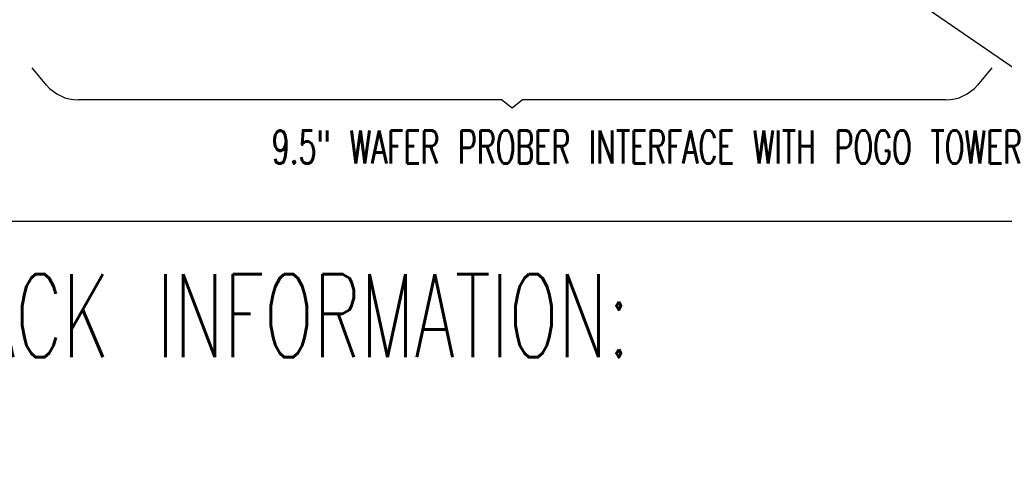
# Model space of a CAD drawing. Extents: x -1763 to 4575, y -3429 to 1051.
# Tile 20 of 193: x -216 to 258, y -2740 to -2523. Entities that reach past the tile are written whole.
import ezdxf

# ---------------------------------------------------------------- set-up
doc = ezdxf.new("R2010")
doc.units = 0
doc.layers.add('1', color=7, linetype='CONTINUOUS')
doc.styles.add('CONVERTER_2', font='txt.shx', dxfattribs={"width": 0.63})
doc.dimstyles.get("Standard").update_dxf_attribs({"dimtxt": 0.18, "dimasz": 0.18, "dimexe": 0.18, "dimexo": 0.0625, "dimgap": 0.09, "dimtad": 0, "dimtih": 1, "dimtoh": 1, "dimdec": 4, "dimzin": 0, "dimtxsty": 'STANDARD', "dimcen": 0.09, "dimazin": 3, "dimtfac": 1, "dimtdec": 4, "dimtofl": 0, "dimtmove": 0, "dimatfit": 3, "dimtolj": 1, "dimtzin": 0})

# ---------------------------------------------------------------- blocks, each defined once
blk = doc.blocks.new('TEXT__453', base_point=(-2000, -2800))
at = {"layer": '1', "color": 1, "linetype": 'CONTINUOUS'}
blk.add_line((4500, -2620), (-700, -2620), dxfattribs=at)
at = {"layer": '1', "color": 7, "insert": (-652.36, -2751.98), "char_height": 40, "attachment_point": 7, "style": 'CONVERTER_2'}
blk.add_mtext('PROBER SPECIFIC Z-STACK INFORMATION:\\PNOT YET AVAILABLE', dxfattribs=at)
blk = doc.blocks.new('Z-STACK', base_point=(-660.97, -2613.08))
at = {"layer": '1', "color": 1, "linetype": 'CONTINUOUS'}
for p, q in [((-202.6, -2554.27), (-209.57, -2545.95)), ((252.36, -2545.95), (245.39, -2554.27)), ((16.4, -2561.43), (-187.26, -2561.43)), ((21.4, -2565.43), (16.4, -2561.43)), ((26.4, -2561.43), (21.4, -2565.43)), ((230.06, -2561.43), (26.4, -2561.43))]:
    blk.add_line(p, q, dxfattribs=at)
for centre, start, end in [((-187.26, -2541.43), -140.0612, -90), ((230.06, -2541.43), -90, -39.9388)]:
    blk.add_arc(centre, 20, start, end, dxfattribs=at)
at = {"layer": '1', "color": 1, "style": 'CONVERTER_2', "width": 0.63}
blk.add_text('9.5" WAFER PROBER INTERFACE WITH POGO TOWER', height=16, dxfattribs=at).set_placement((-94.25, -2592.11))
at = {"layer": '1', "color": 1, "linetype": 'CONTINUOUS', "has_arrowhead": 0}
blk.add_leader([(165.37, -2479.07), (272.36, -2552.54)], dimstyle='Standard', dxfattribs=at)

msp = doc.modelspace()

# ---------------------------------------------------------------- block references
at = {"layer": '1'}
for name, p in [('TEXT__453', (-2000, -2800)), ('Z-STACK', (-660.97, -2613.08))]:
    msp.add_blockref(name, p, dxfattribs=at)

doc.saveas('drawing.dxf')
